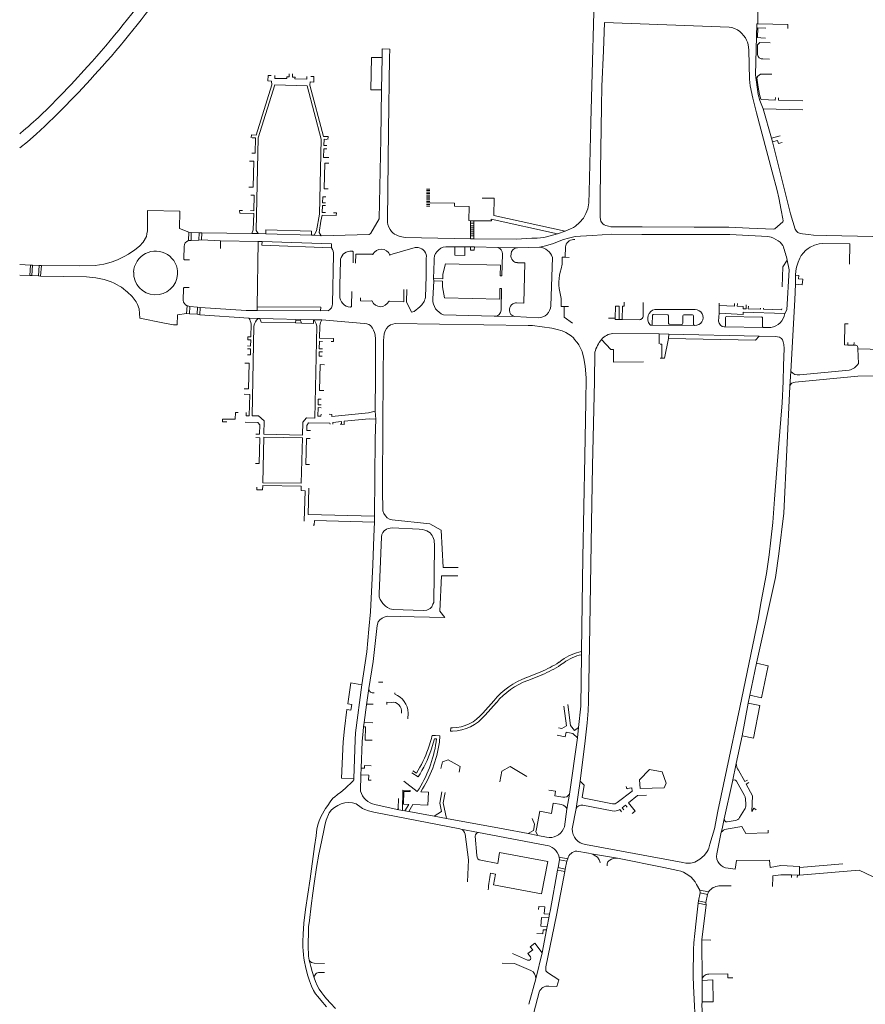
# Model space of a CAD drawing. Extents: x 145000 to 155000, y 457500 to 470000.
# Tile 39 of 196: x 145000 to 145392, y 461919 to 462375. Entities that reach past the tile are written whole.
import ezdxf

# ---------------------------------------------------------------- set-up
doc = ezdxf.new("R2010")
doc.units = 0
doc.header["$LTSCALE"] = 0.2
doc.header["$MEASUREMENT"] = 0
doc.layers.add('kant verharding', color=252, linetype='Continuous', lineweight=0)

msp = doc.modelspace()

# ---------------------------------------------------------------- linework, layer by layer
at = {"layer": 'kant verharding', "lineweight": 0, "flags": 128}
for points in [[(145252.99, 462277.35), (145255.5, 462278.35), (145256.83, 462279.01), (145257.83, 462279.66), (145259.61, 462281.3), (145261.47, 462283.39), (145262.58, 462285.46), (145263.47, 462287.61), (145264.03, 462290.46), (145264.18, 462295.45), (145264.94, 462327.87), (145266.87, 462401.71)], [(145342.69, 462398.91), (145342.68, 462398.57), (145342.38, 462373.5)], [(145354.04, 462282.12), (145353.95, 462283.05), (145353.19, 462287.1), (145352.07, 462292.73), (145351.26, 462296.21), (145349.03, 462304.8), (145341.66, 462332.28), (145340.02, 462339.06), (145338.82, 462344.69), (145338.41, 462347.87), (145338.23, 462361.22), (145337.82, 462363.97), (145337.57, 462365.05), (145337.1, 462365.93), (145336.61, 462366.93), (145335.71, 462368.03), (145334.99, 462368.99), (145334.02, 462369.89), (145332.97, 462370.75), (145331.6, 462371.3), (145330.23, 462371.79), (145329, 462371.92), (145271.26, 462374.09), (145270.75, 462360.97), (145270.07, 462344.55), (145269.9, 462335.03), (145269.33, 462305.53), (145269.24, 462292.68), (145269.25, 462283.63), (145269.59, 462281.9), (145269.89, 462281.48), (145270.43, 462280.75), (145271.03, 462280.2), (145271.93, 462279.87), (145273.1, 462279.59), (145274.25, 462279.36), (145275.05, 462279.3), (145288.68, 462279.26), (145312.85, 462279.17), (145318.65, 462279.14), (145328.93, 462279.14), (145338.33, 462278.75), (145349.72, 462278.2), (145350.22, 462278.44), (145353.89, 462281.63), (145354.04, 462282.12)], [(145344.83, 462334.04), (145343.33, 462337.9), (145342.45, 462340.65), (145341.2, 462349.86), (145341.83, 462373.48), (145342.38, 462373.5)], [(145346, 462371.48), (145342.35, 462371.56), (145342.25, 462367.19), (145343.66, 462366.93), (145345.91, 462366.88)], [(145342.38, 462373.5), (145356.26, 462373.18), (145356.21, 462371.26)], [(145348.08, 462364.74), (145343.28, 462364.84), (145342.23, 462363.82), (145342.13, 462359.22)], [(145168.14, 462357.86), (145163.14, 462357.95), (145162.87, 462342.95), (145167.87, 462342.86)], [(145168.14, 462357.86), (145167.87, 462342.86)], [(145168.14, 462357.86), (145168.21, 462361.86)], [(145168.21, 462361.86), (145171.67, 462361.78)], [(145171.67, 462361.78), (145171.58, 462357.77), (145171.04, 462324), (145170.57, 462282.4), (145170.66, 462281.35), (145170.86, 462280.33), (145171.3, 462279.1), (145171.82, 462278.02), (145172.46, 462277.17), (145173.04, 462276.59), (145173.81, 462275.96), (145174.66, 462275.66), (145175.58, 462275.15), (145176.43, 462274.83), (145178.75, 462274.44), (145209.17, 462273.79)], [(145023.9, 462345.31), (145031.59, 462353.66)], [(145344.71, 462357.2), (145347.74, 462357.11)], [(145116.67, 462349.55), (145115.24, 462349.58), (145115.15, 462347.01), (145116.89, 462346.97), (145117, 462345.24), (145109.72, 462321.92), (145107.52, 462322.01), (145107.48, 462320.62)], [(145118.4, 462349.5), (145118.38, 462348.18), (145123.9, 462348.06), (145123.93, 462348.86), (145125.07, 462348.83), (145125.1, 462350.27)], [(145126.62, 462350.24), (145126.61, 462348.81), (145127.76, 462348.77), (145127.74, 462347.94), (145133.29, 462347.82), (145133.28, 462349.08)], [(145143.04, 462319.9), (145143.07, 462321.15), (145140.97, 462321.17), (145134.65, 462345.01), (145134.72, 462346.55), (145136.43, 462346.5), (145136.49, 462349), (145135.04, 462349.04)], [(145341.95, 462348.41), (145342.48, 462344.08), (145343.04, 462340.75), (145343.7, 462338.54), (145344.12, 462338.32), (145350.45, 462338.13), (145350.46, 462339.25)], [(145348.78, 462350.15), (145347.72, 462350.16), (145344.42, 462350.21)], [(145018.77, 462339.96), (145023.9, 462345.31)], [(145110.66, 462276.25), (145109.79, 462277.59), (145110.71, 462320.66), (145118.34, 462345.13), (145133.33, 462344.8), (145139.9, 462319.98), (145139.08, 462285.2), (145137.65, 462277.4), (145136.56, 462275.47)], [(145162.08, 462275.74), (145162.58, 462276.04), (145162.89, 462276.34), (145166.77, 462283.05), (145167.48, 462320.22), (145167.87, 462342.86)], [(145351.88, 462339.21), (145351.85, 462338.09), (145363.19, 462337.78)], [(145344.83, 462334.04), (145348.71, 462320.49)], [(145363.1, 462333.79), (145363.09, 462333.6), (145344.83, 462334.04)], [(145000.1, 462322.5), (145000.55, 462322.86)], [(145000.1, 462315.93), (145003.64, 462318.81), (145007.8, 462322.29)], [(145348.71, 462320.49), (145352.72, 462321.58)], [(145107.86, 462320.61), (145109.38, 462320.57), (145109.23, 462313.52), (145107.7, 462313.5)], [(145142.52, 462317), (145141.17, 462317.05), (145141.2, 462319.94), (145142.58, 462319.91)], [(145348.71, 462320.49), (145349.16, 462318.79)], [(145349.16, 462318.79), (145351.52, 462319.43), (145351.91, 462318.02), (145353.57, 462318.44)], [(145349.16, 462318.79), (145357.56, 462285.38), (145359.62, 462278.22), (145360.22, 462277.29), (145360.92, 462276.64), (145362.01, 462276.29), (145363.09, 462276.01), (145365.76, 462275.74), (145368.16, 462275.53), (145374.18, 462275.35), (145395.64, 462274.83)], [(145143.46, 462311.44), (145141.02, 462311.46), (145141.12, 462315.57), (145142.48, 462315.55)], [(145106.62, 462309.76), (145108.59, 462309.71), (145108.31, 462297.77), (145106.36, 462297.78)], [(145143.12, 462296.88), (145141.22, 462296.98), (145141.51, 462308.92), (145143.4, 462308.9)], [(145107.23, 462294.02), (145108.74, 462293.98), (145108.63, 462286.8), (145107.07, 462286.82)], [(145190.25, 462296.87), (145188.79, 462296.87)], [(145190.25, 462296.15), (145188.79, 462296.15)], [(145190.25, 462295.43), (145188.79, 462295.43)], [(145190.25, 462294.71), (145188.79, 462294.71)], [(145190.25, 462293.99), (145188.79, 462293.99)], [(145141.93, 462289.14), (145140.51, 462289.2), (145140.41, 462285.97), (145141.87, 462285.94)], [(145141.96, 462290.45), (145140.52, 462290.5), (145140.59, 462293.17), (145142.01, 462293.16)], [(145190.25, 462293.27), (145188.79, 462293.27)], [(145190.25, 462292.55), (145188.79, 462292.55)], [(145190.25, 462291.83), (145188.79, 462291.83)], [(145190.25, 462291.11), (145188.79, 462291.11)], [(145190.25, 462290.39), (145188.79, 462290.39)], [(145190.25, 462289.67), (145188.79, 462289.67)], [(145190.25, 462288.95), (145188.79, 462288.95)], [(145209.16, 462282.17), (145208.27, 462282.24), (145208.48, 462288.78), (145201.64, 462288.93), (145201.71, 462290.29), (145190.45, 462290.45)], [(145252.99, 462277.35), (145219.95, 462284.51), (145220.07, 462292.55), (145214.55, 462292.6)], [(145010.14, 462261.42), (145027.91, 462261.19), (145035.16, 462261.38), (145039.11, 462261.98), (145040.34, 462262.25), (145042.95, 462263.16), (145045.4, 462264.03), (145048.58, 462265.51), (145050.49, 462266.68), (145053.42, 462268.59), (145055.58, 462270.35), (145057.31, 462272.2), (145058.83, 462274.89), (145059.08, 462276.01), (145059.29, 462277.49), (145059.31, 462286.86), (145074.33, 462286.59), (145074.25, 462278.61), (145078.45, 462276.77)], [(145103.38, 462286.91), (145102.08, 462286.9), (145102.1, 462285.71), (145108.59, 462285.53), (145108.41, 462277.96), (145107.66, 462276.3)], [(145139.88, 462275.12), (145138.89, 462276.73), (145139.73, 462281.92), (145140.37, 462284.72), (145146.9, 462284.56), (145146.94, 462285.83), (145145.66, 462285.86)], [(145209.16, 462282.17), (145210.68, 462282.18)], [(145209.16, 462282.17), (145209.16, 462280.97)], [(145209.16, 462280.97), (145209.16, 462279.79)], [(145209.16, 462280.97), (145210.68, 462280.97)], [(145209.16, 462279.79), (145210.68, 462279.8)], [(145209.16, 462279.79), (145209.16, 462278.85)], [(145210.68, 462282.18), (145218.79, 462282.12), (145218.77, 462282.87), (145249.46, 462276.15)], [(145210.68, 462282.18), (145210.68, 462280.97)], [(145210.68, 462280.97), (145210.68, 462279.8)], [(145210.68, 462279.8), (145210.68, 462278.85)], [(145078.45, 462276.77), (145078.33, 462272.93)], [(145079.65, 462276.68), (145078.45, 462276.77)], [(145079.58, 462273.05), (145079.65, 462276.68)], [(145083.28, 462276.58), (145079.65, 462276.68)], [(145083.28, 462276.58), (145083.21, 462273.13)], [(145084.54, 462276.54), (145083.28, 462276.58)], [(145084.45, 462273.22), (145084.54, 462276.54)], [(145084.54, 462276.54), (145107.66, 462276.3)], [(145107.66, 462276.3), (145110.66, 462276.25)], [(145110.66, 462276.25), (145114.26, 462276.04)], [(145135.43, 462275.47), (145135.46, 462277.38), (145114.2, 462277.95), (145114.26, 462276.04)], [(145114.26, 462276.04), (145135.43, 462275.47)], [(145136.56, 462275.47), (145135.43, 462275.47)], [(145136.56, 462275.47), (145139.88, 462275.12)], [(145139.88, 462275.12), (145162.08, 462275.74)], [(145209.16, 462278.85), (145209.16, 462277.87)], [(145209.16, 462278.85), (145210.68, 462278.85)], [(145209.16, 462277.87), (145209.17, 462276.95)], [(145209.16, 462277.87), (145210.68, 462277.87)], [(145209.17, 462276.95), (145209.17, 462276)], [(145209.17, 462276.95), (145210.68, 462276.95)], [(145209.17, 462276), (145210.68, 462276.01)], [(145209.17, 462276), (145209.17, 462275.08)], [(145210.68, 462278.85), (145210.68, 462277.87)], [(145210.68, 462277.87), (145210.68, 462276.95)], [(145210.68, 462276.95), (145210.68, 462276.01)], [(145210.68, 462276.01), (145210.69, 462275.08)], [(145210.69, 462273.77), (145230.37, 462273.67), (145237.63, 462274.03), (145240.1, 462274.1), (145243.1, 462274.43), (145246.01, 462275.19), (145249.46, 462276.15)], [(145241.15, 462269.89), (145243.31, 462270.31), (145247.06, 462271.46), (145252.3, 462273.41), (145254.55, 462274.05), (145257.61, 462274.76), (145260.06, 462275), (145265.76, 462275.3), (145274.61, 462275.88), (145288.54, 462275.81), (145316.46, 462275.7), (145329.34, 462275.79), (145346.96, 462274.86), (145348.58, 462274.53), (145349.6, 462274.1), (145350.73, 462273.49), (145351.75, 462272.86), (145352.72, 462272.13), (145353.39, 462271.38), (145353.89, 462270.6), (145354.21, 462270.02)], [(145249.46, 462276.15), (145252.99, 462277.35)], [(145078.33, 462272.93), (145078.68, 462272.99), (145079.58, 462273.05)], [(145079.58, 462273.05), (145083.21, 462273.13)], [(145083.21, 462273.13), (145084.45, 462273.22)], [(145084.45, 462273.22), (145093.25, 462272.88)], [(145093.2, 462269.23), (145093.25, 462272.88)], [(145093.25, 462272.88), (145110.63, 462272.57)], [(145110.16, 462242.26), (145110.63, 462272.57)], [(145110.63, 462272.57), (145112.46, 462272.53)], [(145112.46, 462272.53), (145112.38, 462270.76), (145144.61, 462269.56)], [(145144.61, 462269.56), (145144.61, 462271.41), (145112.46, 462272.53)], [(145209.17, 462275.08), (145209.17, 462273.79)], [(145209.17, 462275.08), (145210.69, 462275.08)], [(145209.17, 462273.79), (145210.69, 462273.77)], [(145210.69, 462275.08), (145210.69, 462273.77)], [(145257.55, 462273.4), (145256.92, 462273.42)], [(145372.24, 462271.59), (145370.84, 462271.47), (145368.66, 462270.88), (145366.66, 462269.96), (145365.63, 462269.22), (145364.45, 462268.35), (145363.45, 462267.3), (145362.51, 462265.98), (145361.76, 462264.81), (145360.97, 462262.87), (145360.24, 462260.62), (145359.93, 462258.9), (145359.87, 462256.97)], [(145384.85, 462261.99), (145385.04, 462271.43), (145372.24, 462271.59)], [(145076.35, 462270.24), (145076.24, 462264.47)], [(145145.55, 462266.42), (145145.15, 462243.65)], [(145153.23, 462268.03), (145154.23, 462268.02)], [(145154.72, 462267.53), (145154.64, 462262.55)], [(145163.89, 462266.58), (145155.88, 462266.69), (145155.73, 462262.51)], [(145163.89, 462266.58), (145163.87, 462266.27)], [(145183.44, 462269.79), (145171.74, 462266.36)], [(145171.74, 462266.36), (145171.75, 462266.09)], [(145184.89, 462269.67), (145183.44, 462269.79)], [(145197.68, 462270.07), (145201.92, 462270.09)], [(145201.92, 462270.09), (145201.86, 462266.15), (145206.42, 462266.08), (145206.52, 462269.97)], [(145206.52, 462269.97), (145201.92, 462270.09)], [(145206.52, 462269.97), (145209.07, 462270.07)], [(145209.07, 462270.07), (145209.04, 462268.47), (145210.84, 462268.44), (145210.9, 462270.02)], [(145210.9, 462270.02), (145209.07, 462270.07)], [(145210.9, 462270.02), (145221.97, 462269.72)], [(145230.98, 462269.55), (145221.97, 462269.72)], [(145223.92, 462266.83), (145223.67, 462256.57), (145222.94, 462256.61)], [(145227.91, 462266.74), (145227.87, 462265.74)], [(145241.15, 462269.89), (145230.98, 462269.55)], [(145253.16, 462269.97), (145253.08, 462265.22)], [(145005.04, 462261.6), (145000.1, 462261.83)], [(145004.76, 462256.72), (145005.04, 462261.6)], [(145005.99, 462261.56), (145005.04, 462261.6)], [(145005.71, 462256.68), (145005.99, 462261.56)], [(145009.19, 462261.45), (145005.99, 462261.56)], [(145008.86, 462256.54), (145009.19, 462261.45)], [(145010.14, 462261.42), (145009.19, 462261.45)], [(145009.81, 462256.5), (145010.14, 462261.42)], [(145076.7, 462263.98), (145078.84, 462264.01)], [(145148.5, 462247.35), (145148.6, 462252.41), (145148.84, 462263.4)], [(145188.19, 462246.62), (145188.51, 462256.49), (145188.63, 462264.77)], [(145192.01, 462255.34), (145192.23, 462263.46)], [(145222.94, 462256.61), (145223.05, 462261.51), (145197.45, 462262.18), (145196.26, 462257.31)], [(145230.86, 462262.69), (145234.24, 462262.58), (145233.77, 462243.89), (145230.41, 462244.03)], [(145246.33, 462242.72), (145247.15, 462265.17)], [(145251.62, 462262.75), (145251.65, 462265.27), (145253.08, 462265.22)], [(145253.08, 462265.22), (145254.85, 462265.17)], [(145353.7, 462251.41), (145353.88, 462260.69), (145355.95, 462263.81)], [(145355.95, 462263.81), (145356.93, 462259.43), (145355.83, 462240.74), (145354.85, 462239.19)], [(145000.1, 462256.87), (145004.76, 462256.72)], [(145196.26, 462257.31), (145196.23, 462255.2), (145192.01, 462255.34)], [(145359.87, 462256.97), (145359.73, 462252.73)], [(145359.87, 462256.97), (145361.31, 462256.79), (145361.2, 462255.17), (145363.14, 462254.99), (145362.94, 462252.48), (145359.73, 462252.73)], [(145004.76, 462256.72), (145005.71, 462256.68)], [(145005.71, 462256.68), (145008.86, 462256.54)], [(145008.86, 462256.54), (145009.81, 462256.5)], [(145009.81, 462256.5), (145031.11, 462256.12), (145035.41, 462255.7), (145039.3, 462254.88), (145042.45, 462253.84), (145043.85, 462253.14), (145045.24, 462252.48), (145046.36, 462251.85), (145047.31, 462251.27), (145048.26, 462250.59), (145049.3, 462249.63), (145049.95, 462249.21), (145052.19, 462246.95), (145054.03, 462244.49), (145054.75, 462243.23), (145055.56, 462241.31), (145055.84, 462236.98), (145066.53, 462234.83), (145071.38, 462233.9), (145073.18, 462233.82)], [(145192.04, 462254.24), (145191.63, 462245.77)], [(145192.01, 462255.34), (145192.04, 462254.24)], [(145192.04, 462254.24), (145196.19, 462254.17), (145196.15, 462251.5)], [(145359.73, 462252.73), (145359.49, 462245.5), (145357.66, 462212.18)], [(145076, 462250.66), (145075.88, 462245.28)], [(145078.75, 462251.19), (145076.53, 462251.16)], [(145154.04, 462249.35), (145153.94, 462242.6)], [(145178.26, 462250.26), (145178.15, 462244.54), (145171.18, 462244.7)], [(145179.6, 462250.23), (145179.48, 462244.48), (145181.8, 462239.81), (145182.96, 462240.01), (145185.58, 462242.21)], [(145196.15, 462251.5), (145197.04, 462246.44), (145222.65, 462245.78), (145222.78, 462250.75)], [(145222.78, 462250.75), (145223.51, 462250.76), (145223.26, 462240.63)], [(145163.54, 462244.86), (145158.09, 462244.92), (145158.11, 462246.4)], [(145163.54, 462244.86), (145163.42, 462245.17)], [(145171.18, 462244.7), (145171.33, 462245.03)], [(145252.61, 462242.31), (145251.16, 462242.34), (145251.22, 462244.52)], [(145279.48, 462236.26), (145279.6, 462242.57), (145280.39, 462242.58), (145280.4, 462244.33)], [(145289.2, 462238.32), (145289.22, 462244.27)], [(145324.36, 462242.8), (145324.38, 462243.96)], [(145324.36, 462242.8), (145331.6, 462242.5), (145331.6, 462243.8)], [(145332.86, 462243.77), (145332.82, 462242.47), (145335.53, 462242.39), (145335.53, 462241.34), (145336.94, 462241.33), (145336.97, 462243.11)], [(145073.18, 462233.82), (145073.33, 462238.55), (145077.5, 462239.09)], [(145077.5, 462239.09), (145077.8, 462242.67)], [(145078.78, 462239.01), (145077.5, 462239.09)], [(145077.8, 462242.67), (145077.98, 462242.64), (145079.04, 462242.4)], [(145079.04, 462242.4), (145078.78, 462239.01)], [(145082.36, 462238.74), (145078.78, 462239.01)], [(145079.04, 462242.4), (145082.59, 462242.02)], [(145082.36, 462238.74), (145082.59, 462242.02)], [(145083.62, 462238.43), (145082.36, 462238.74)], [(145082.59, 462242.02), (145083.83, 462241.92)], [(145083.83, 462241.92), (145083.62, 462238.43)], [(145083.83, 462241.92), (145105.05, 462240.56)], [(145105.05, 462240.56), (145110.15, 462240.52)], [(145110.16, 462242.26), (145110.15, 462240.52)], [(145110.15, 462240.52), (145139.63, 462240.31)], [(145139.63, 462240.31), (145139.74, 462242.04), (145110.16, 462242.26)], [(145143.05, 462240.44), (145139.63, 462240.31)], [(145227.23, 462240.6), (145227.27, 462241.11)], [(145252.61, 462242.31), (145252.51, 462237.48), (145256.35, 462234.66)], [(145254.54, 462242.32), (145252.61, 462242.31)], [(145278.1, 462236.33), (145278.07, 462242.58), (145276.3, 462242.58), (145276.2, 462236.96)], [(145293.98, 462238.62), (145300.37, 462238.56)], [(145313.22, 462240.91), (145294.57, 462241.02)], [(145324.39, 462239.34), (145324.17, 462235.59)], [(145324.39, 462239.34), (145324.36, 462242.8)], [(145354.85, 462239.19), (145335.51, 462239.81), (145335.55, 462238.71), (145324.39, 462239.34)], [(145337.97, 462242.5), (145337.93, 462241.28), (145343.53, 462241.13), (145343.54, 462241.56)], [(145345.03, 462241.52), (145345.02, 462241.11), (145353.39, 462240.89), (145353.46, 462241.3)], [(145083.62, 462238.43), (145106.39, 462236.97)], [(145105.82, 462226.94), (145105.85, 462228.3), (145107.22, 462228.29), (145107.36, 462234.2)], [(145106.39, 462236.97), (145110.6, 462236.84)], [(145136.64, 462236.22), (145137.62, 462234.34), (145137.84, 462233.3), (145137.01, 462190.58), (145133.04, 462190.7), (145131.39, 462188.77), (145131.2, 462182.72), (145113.28, 462183.12), (145113.41, 462189.4), (145110.81, 462191.61), (145107.84, 462191.66), (145108.68, 462233.31)], [(145110.6, 462236.84), (145111.47, 462236.84)], [(145111.47, 462236.84), (145112.1, 462235.08), (145127.94, 462234.81)], [(145136.35, 462236.23), (145111.47, 462236.84)], [(145127.94, 462234.81), (145128.09, 462235.97), (145130.3, 462235.87), (145130.71, 462234.69)], [(145127.94, 462234.81), (145130.71, 462234.69)], [(145130.71, 462234.69), (145136.3, 462234.55), (145136.35, 462236.23)], [(145136.35, 462236.23), (145136.64, 462236.22)], [(145136.64, 462236.22), (145140.16, 462236.15)], [(145140.16, 462236.15), (145159.76, 462234.46)], [(145159.76, 462234.46), (145160.98, 462234.38), (145162.05, 462234.02), (145162.75, 462233.52), (145163.2, 462232.97), (145163.75, 462232.31), (145164.12, 462231.46), (145164.54, 462230.31), (145164.91, 462229.26), (145165.12, 462227.21), (145165.06, 462210.08), (145164.87, 462193.79)], [(145260.61, 462082.33), (145260.77, 462093.58), (145261.26, 462125.9), (145262.18, 462172.99), (145262.56, 462198.09), (145262.71, 462209.24), (145262.21, 462214.69), (145261.7, 462218.17), (145260.85, 462221.52), (145259.36, 462224.6), (145259.04, 462225.03), (145258.47, 462225.83), (145257.35, 462227.11), (145256.93, 462227.79), (145255.73, 462228.75), (145254.56, 462229.6), (145253.34, 462230.23), (145251.64, 462231.04), (145249.37, 462231.75), (145246.77, 462232.26), (145237.83, 462233.53), (145235.83, 462233.59), (145174.21, 462234.46), (145173.03, 462234.19), (145171.98, 462233.82), (145171, 462233.13), (145170.17, 462232.11), (145169.49, 462231.14), (145169.13, 462229.74), (145168.9, 462228.19), (145168.79, 462226.56), (145168.54, 462189.52), (145168.36, 462157.37), (145168.43, 462147.62), (145168.88, 462146.34), (145169.72, 462145.26), (145170.42, 462144.26), (145171.54, 462143.65), (145172.74, 462143.4), (145190.23, 462141.56), (145195.49, 462138.59), (145196.48, 462121.28), (145203.36, 462121.28)], [(145196.61, 462238.51), (145220.13, 462237.85), (145220.53, 462237.84)], [(145220.53, 462237.84), (145229.72, 462237.65)], [(145229.72, 462237.65), (145240.5, 462237.09)], [(145276.2, 462236.96), (145273.12, 462236.94)], [(145276.2, 462236.96), (145276.17, 462236.33), (145278.1, 462236.33)], [(145278.1, 462236.33), (145279.48, 462236.26)], [(145279.48, 462236.26), (145287.37, 462236.2)], [(145293.41, 462234.21), (145293.47, 462238.12)], [(145300.91, 462238.07), (145300.87, 462234.64)], [(145301.36, 462234.14), (145307.01, 462234.07)], [(145307.52, 462234.57), (145307.52, 462238.08)], [(145308.03, 462238.52), (145312.03, 462238.5)], [(145312.53, 462238), (145312.53, 462234.05)], [(145327.33, 462233.4), (145327.37, 462237.25)], [(145327.85, 462237.77), (145344.05, 462237.49)], [(145344.58, 462236.94), (145344.52, 462233.09)], [(145384.28, 462234.26), (145382.68, 462234.28), (145382.55, 462224.52), (145384.08, 462224.48)], [(145139.19, 462233.54), (145139.05, 462227.6), (145145.61, 462227.5), (145145.57, 462226.1), (145144.55, 462226.12)], [(145296.6, 462229.69), (145275.14, 462229.88)], [(145313, 462233.6), (145292.95, 462233.7)], [(145296.6, 462229.69), (145301, 462229.53)], [(145296.64, 462225.1), (145296.6, 462229.69)], [(145300.92, 462227.54), (145301, 462229.53)], [(145301, 462229.53), (145342.96, 462228.66)], [(145326.86, 462232.91), (145326.8, 462232.91)], [(145345.03, 462232.57), (145326.86, 462232.91)], [(145345.03, 462232.57), (145348.4, 462232.56)], [(145105.76, 462224.06), (145107.17, 462224.01), (145107.21, 462226.91), (145105.82, 462226.94)], [(145140.54, 462226.2), (145139.03, 462226.23), (145138.99, 462222.73), (145140.47, 462222.69)], [(145269.85, 462227.06), (145274.17, 462222.49), (145275.46, 462222.47), (145275.4, 462216.59), (145289.38, 462216.62)], [(145300.92, 462227.54), (145299.04, 462218.32), (145297.82, 462218.47)], [(145342.96, 462228.66), (145341.22, 462226.72), (145300.92, 462227.54)], [(145342.96, 462228.66), (145350.36, 462228.5), (145351.45, 462228.29), (145352.35, 462228.08), (145353.28, 462227.48), (145353.75, 462226.83), (145354.12, 462225.95), (145354.34, 462224.67), (145354.53, 462222.9), (145354.29, 462215.05), (145354.15, 462207.5), (145353.63, 462197.75), (145351.93, 462176.74), (145350.11, 462153.02), (145349.26, 462142.23), (145348.37, 462133.98), (145347.54, 462127.19), (145346.34, 462118.44), (145343.96, 462105.5), (145342.47, 462097.29), (145333.92, 462056.38), (145327.9, 462027.91), (145323.81, 462008.2)], [(145384.08, 462224.48), (145384.11, 462225.71)], [(145386.9, 462224.45), (145386.95, 462225.65)], [(145105.68, 462220.01), (145107.08, 462220), (145107.14, 462222.7), (145105.74, 462222.75)], [(145140.44, 462221.37), (145138.98, 462221.37), (145138.94, 462219.34), (145140.4, 462219.29)], [(145259.97, 462022.21), (145262.29, 462040.92), (145263.26, 462049.24), (145263.61, 462054.77), (145263.85, 462059.06), (145264.5, 462093.84), (145265.16, 462142.03), (145265.61, 462168.4), (145266.55, 462207.72), (145266.79, 462221.17)], [(145297.82, 462218.47), (145297.8, 462224.84), (145297.01, 462224.82)], [(145400.1, 462222.45), (145398.27, 462210.21), (145388.73, 462210), (145359.7, 462207.25)], [(145386.9, 462224.45), (145384.08, 462224.48)], [(145387.71, 462224.42), (145386.9, 462224.45)], [(145388.76, 462222.75), (145388.7, 462223.37)], [(145388.76, 462222.75), (145389, 462215.9)], [(145400.1, 462222.45), (145388.76, 462222.75)], [(145104.19, 462204.13), (145106.23, 462204.13), (145106.48, 462216.08), (145104.42, 462216.14)], [(145297.82, 462218.47), (145297.02, 462218.46)], [(145141.36, 462215.35), (145139.39, 462215.38), (145139.15, 462203.44), (145141.12, 462203.4)], [(145357.66, 462212.18), (145357.21, 462205.27)], [(145384.69, 462212.86), (145361.79, 462210.62)], [(145357.21, 462205.27), (145354.46, 462146.45), (145352.09, 462127.56), (145350.46, 462116.65), (145341.8, 462076.9)], [(145105.12, 462193.12), (145105.08, 462191.71), (145106.51, 462191.7), (145106.76, 462201.6), (145104.14, 462201.66)], [(145139.95, 462199.33), (145138.54, 462199.35), (145138.46, 462196.78), (145139.9, 462196.73)], [(145096.11, 462188.85), (145094.14, 462188.9), (145094.18, 462190.17), (145100.03, 462190.03), (145100.08, 462193.24), (145101.34, 462193.21)], [(145139.88, 462195.41), (145138.45, 462195.46), (145138.37, 462191.45), (145139.77, 462191.43), (145139.82, 462192.42)], [(145143.66, 462192.34), (145144.88, 462192.32), (145144.85, 462191.38), (145161.76, 462193.02), (145164.87, 462193.79)], [(145164.87, 462193.79), (145165.18, 462190.16)], [(145109.64, 462183.19), (145111.34, 462183.14), (145111.42, 462187.44), (145110.53, 462188.54), (145104.63, 462188.67)], [(145143.99, 462187.83), (145143.97, 462188.23), (145134.06, 462188.41), (145133.29, 462187.2), (145133.2, 462184.87), (145134.9, 462184.82)], [(145149.3, 462187.7), (145149.31, 462189), (145145.24, 462188.58), (145145.26, 462187.8)], [(145165.18, 462190.16), (145162.11, 462190.3), (145150.53, 462189.1), (145150.57, 462187.66), (145149.3, 462187.7)], [(145165.18, 462190.16), (145164.87, 462180.93), (145164.65, 462145.15)], [(145149.3, 462187.7), (145148.64, 462187.71)], [(145109.61, 462181.52), (145111.39, 462181.49), (145111.13, 462169.46), (145109.36, 462169.5)], [(145131.17, 462181.41), (145130.61, 462160.35), (145112.84, 462160.62), (145113.25, 462181.79), (145131.17, 462181.41)], [(145134.81, 462181.05), (145133.02, 462181.09), (145132.72, 462169.1), (145134.5, 462169.07)], [(145110.02, 462158.55), (145109.99, 462157.27), (145112.74, 462157.25), (145112.8, 462159.34), (145130.61, 462159.08), (145130.55, 462156.95), (145132.46, 462156.9), (145132.07, 462142.78)], [(145134.21, 462158.11), (145133.92, 462145.8), (145164.65, 462145.15)], [(145164.56, 462142.27), (145136.74, 462143.08), (145136.7, 462140.87), (145136.16, 462140.88)], [(145164.65, 462145.15), (145164.56, 462142.27)], [(145164.56, 462142.27), (145164.33, 462135.74), (145163.79, 462122.59), (145162.68, 462100.67), (145162.04, 462092.6), (145161.04, 462082.23), (145158.76, 462066.79), (145155.76, 462044.51), (145155.64, 462041.41), (145155.08, 462023.39), (145155.06, 462023.29)], [(145192.36, 462131.28), (145192.29, 462134), (145191.9, 462134.73), (145191.62, 462135.46), (145191.28, 462136.18), (145190.88, 462136.79), (145190.41, 462137.31), (145189.61, 462137.84), (145188.86, 462138.22), (145187.97, 462138.65), (145186.92, 462138.95), (145185.27, 462139.14), (145172.77, 462139.67), (145170.92, 462139.43), (145170.12, 462139.09), (145169.14, 462138.32), (145168.48, 462137.49), (145167.95, 462136.6), (145167.8, 462135.57), (145166.7, 462109.1), (145166.81, 462107.6), (145167.26, 462106.45), (145167.78, 462105.45), (145168.47, 462104.57), (145169.72, 462103.31), (145170.67, 462102.66), (145171.76, 462102.15), (145173.21, 462101.77), (145187.16, 462101.31), (145188.91, 462101.42), (145190.46, 462102.19), (145191.17, 462103.04), (145191.72, 462104.28), (145192.05, 462105.08), (145192.36, 462131.28)], [(145203.27, 462117.38), (145195.66, 462117.36), (145194.86, 462101.02), (145197.24, 462098.06), (145182.99, 462098.4), (145170.6, 462098.63), (145169.14, 462098.29), (145168.14, 462097.82), (145167.04, 462097.05), (145166.36, 462096.03), (145165.88, 462094.43), (145163.99, 462077.67), (145162.01, 462065.22)], [(145259.2, 462047.12), (145260.24, 462056.98), (145260.59, 462080.84)], [(145260.59, 462080.84), (145260.61, 462082.33)], [(145250.1, 462077.29), (145251.52, 462078.31)], [(145252.36, 462077.13), (145250.89, 462076.08)], [(145338.62, 462062.01), (145341.8, 462076.9)], [(145341.8, 462076.9), (145347.18, 462075.73), (145344.01, 462060.76), (145338.62, 462062.01)], [(145235.16, 462070.22), (145241.73, 462072.9)], [(145242.27, 462071.55), (145235.64, 462068.86)], [(145150.01, 462040.41), (145150.69, 462046.51), (145151.75, 462055.46), (145153.7, 462055.16), (145154.17, 462057.77), (145152.29, 462058.11), (145153.65, 462067.71), (145158.76, 462066.79)], [(145162.01, 462065.22), (145160.87, 462057.65)], [(145166.45, 462068.11), (145168.53, 462068.09)], [(145163.9, 462063.16), (145164.39, 462063.17)], [(145173.99, 462062.6), (145174.04, 462063.12)], [(145338.62, 462062.01), (145337.92, 462058.33)], [(145160.87, 462057.65), (145159.77, 462049.39)], [(145164.06, 462057.87), (145161.31, 462057.96)], [(145172.4, 462058.73), (145170.38, 462058.85), (145170.39, 462057.68)], [(145214.77, 462053.76), (145219.98, 462059.49)], [(145221.11, 462058.58), (145215.88, 462052.81)], [(145252.42, 462056.95), (145253.65, 462047.9), (145251.45, 462046.64), (145249.99, 462046.94)], [(145259.2, 462047.12), (145257.39, 462045.67), (145255.48, 462048.04), (145254.17, 462057.75)], [(145337.92, 462058.33), (145343.33, 462057.24), (145340.4, 462042.09), (145335.03, 462043.18)], [(145337.92, 462058.33), (145335.03, 462043.18)], [(145177.05, 462053.76), (145177.05, 462054.03)], [(145180.08, 462051.15), (145180.18, 462053.77)], [(145159.58, 462047.44), (145159.36, 462045.32), (145158.88, 462040.49), (145158.38, 462028.24)], [(145159.77, 462049.39), (145159.58, 462047.44)], [(145159.58, 462047.44), (145160.43, 462047.41), (145160.23, 462041.26), (145163.56, 462041.16)], [(145163.81, 462049.26), (145159.77, 462049.39)], [(145199.87, 462045.38), (145199.93, 462046.85)], [(145199.93, 462046.85), (145200.81, 462046.83)], [(145259.2, 462047.12), (145258.68, 462042.25)], [(145190.96, 462042.02), (145191.22, 462042.89)], [(145191.22, 462042.89), (145191.38, 462043.42), (145192.83, 462043.31)], [(145194.71, 462040.19), (145194.89, 462043.16), (145192.83, 462043.31)], [(145200.71, 462045.38), (145199.87, 462045.38)], [(145249.34, 462043.43), (145253.02, 462042.75), (145253.41, 462044.86), (145256.6, 462044.27), (145258.68, 462042.25)], [(145255.04, 462016.18), (145258.68, 462042.25)], [(145335.03, 462043.18), (145332.32, 462030.38)], [(145155.06, 462023.29), (145149.25, 462023.54), (145150.01, 462040.41)], [(145189.47, 462037.12), (145190.96, 462042.02)], [(145190.9, 462036.65), (145192.47, 462041.84)], [(145193.21, 462040.34), (145193.3, 462041.77), (145192.47, 462041.84)], [(145163.09, 462029.31), (145160.02, 462029.39), (145160, 462028.2), (145158.38, 462028.24)], [(145203.9, 462026.39), (145204.4, 462028.91), (145198.79, 462032.04), (145196.1, 462031.18), (145195.43, 462027.98)], [(145235.23, 462024.27), (145227.48, 462028.98), (145223.72, 462026.77), (145222.78, 462021.91)], [(145332.32, 462030.38), (145330.66, 462022.08)], [(145158.38, 462028.24), (145158.31, 462025.12), (145158.18, 462017.56)], [(145158.31, 462025.12), (145161.96, 462025), (145161.9, 462022.61), (145163.01, 462022.58)], [(145181.87, 462026.06), (145184.82, 462024.12)], [(145184.07, 462025.92), (145182.45, 462026.97)], [(145297.97, 462026.46), (145299.85, 462021.25), (145298.88, 462019.14), (145287.73, 462018.69), (145287.52, 462022.73), (145292.06, 462027.65), (145297.97, 462026.46)], [(145333.34, 462027.21), (145336.27, 462021.95), (145337.5, 462022.64)], [(145155.06, 462023.29), (145154.95, 462022.74), (145154.55, 462022.16), (145151.06, 462018.76), (145149.02, 462017.02), (145147.44, 462015.97), (145145.99, 462014.78), (145145.36, 462014.21), (145144.03, 462012.61), (145142.92, 462010.9), (145141.96, 462009.42), (145139.84, 462005.91), (145138.91, 462003.76), (145138.48, 462002.44), (145137.94, 462000)], [(145178.21, 462022.24), (145184.41, 462017.33)], [(145258.08, 462009.53), (145259.97, 462022.21)], [(145259.97, 462022.21), (145261.78, 462020.35), (145260.86, 462014.56)], [(145277.19, 462012.2), (145284.01, 462017.56), (145283.93, 462019.08), (145281.76, 462018.7), (145281.54, 462018.65), (145281.32, 462019.65)], [(145330.66, 462022.08), (145326.77, 462004.75)], [(145336.1, 462015.58), (145332.41, 462022.17)], [(145338.14, 462021.49), (145336.92, 462020.8), (145339.89, 462015.42), (145339.59, 462008.16), (145340.48, 462009.57), (145341.57, 462008.93)], [(145177.52, 462008.59), (145177.79, 462017.94), (145181.2, 462017.85), (145181.18, 462017.35), (145178.24, 462017.43), (145178.07, 462011.47), (145180.49, 462011.37), (145178.68, 462008.42)], [(145180.48, 462008.16), (145182.44, 462011.3), (145189.36, 462011.04), (145189.59, 462017.01), (145186.09, 462017.25)], [(145195.76, 462017.26), (145194.85, 462011.93), (145195.68, 462008.15), (145192.29, 462005.87)], [(145198.06, 462004.83), (145196.48, 462012.08), (145197.31, 462016.97)], [(145245.48, 462018.05), (145248.54, 462017.5), (145248.19, 462015.42), (145251.94, 462014.72)], [(145255.04, 462016.18), (145253.81, 462009.21)], [(145290.65, 462015.72), (145286.61, 462015.48), (145282.37, 462012.09), (145285.45, 462008.19), (145284.1, 462007.14)], [(145158.36, 462009.95), (145156.13, 462011.63)], [(145164.82, 462011.3), (145175.11, 462009.07)], [(145175.79, 462014.12), (145175.65, 462009.51)], [(145251.31, 462011.34), (145247.51, 462011.98), (145246.63, 462007.13), (145241.21, 462008.23), (145239.67, 462000)], [(145260.86, 462014.56), (145261.76, 462014.24)], [(145274.73, 462008.37), (145261.23, 462010.97)], [(145261.76, 462014.24), (145275.01, 462011.68)], [(145280.22, 462008.81), (145279.46, 462009.77), (145281.04, 462011.03), (145281.78, 462010.04)], [(145336.81, 462011.17), (145336.58, 462014.16)], [(145141.3, 462000), (145141.78, 462002.38), (145142.18, 462004.1), (145143.56, 462007.45)], [(145158.36, 462009.95), (145159.11, 462009.54), (145160.18, 462008.96), (145161.76, 462008.43), (145164.35, 462007.72), (145204.21, 462000)], [(145175.11, 462009.07), (145177.52, 462008.59)], [(145177.52, 462008.59), (145178.68, 462008.42)], [(145178.68, 462008.42), (145180.48, 462008.16)], [(145180.48, 462008.16), (145192.29, 462005.87)], [(145192.29, 462005.87), (145198.06, 462004.83)], [(145253.81, 462009.21), (145252.67, 462000.98)], [(145258.08, 462009.53), (145256.31, 462000)], [(145279.17, 462007.98), (145278.35, 462009)], [(145323.81, 462008.2), (145322.31, 462000)], [(145333.87, 462005.24), (145336.23, 462008.96)], [(145198.06, 462004.82), (145224.25, 462000)], [(145238.42, 462000), (145238.85, 462002.21), (145237.76, 462004.89)], [(145326.77, 462004.75), (145325.74, 462000)], [(145328.08, 462003.24), (145331.88, 462003.94)], [(145335.59, 462000), (145334.98, 462001.12), (145328.6, 462000)], [(145142.41, 461917.41), (145139.68, 461920.57), (145138.34, 461922.22), (145137.3, 461923.54), (145136.36, 461925.07), (145135.42, 461927.05), (145134.4, 461929.58), (145133.69, 461931.81), (145133.08, 461934.21), (145132.61, 461936.25), (145132.14, 461938.33), (145131.85, 461940.02), (145131.65, 461941.57), (145131.47, 461943.61), (145131.38, 461945.23), (145131.41, 461947.72), (145131.52, 461951.18), (145131.89, 461956.24), (145132.65, 461962.61), (145134.78, 461976.8), (145136.83, 461991.8), (145137.49, 461996.88), (145137.94, 462000)], [(145141.3, 462000), (145139.96, 461993.99), (145138.72, 461988.3), (145137.67, 461982.13), (145136.67, 461974.67), (145135.94, 461970.14), (145135.2, 461964.39), (145134.41, 461957.49), (145134.04, 461954.63), (145133.96, 461951.52), (145133.83, 461947.33), (145133.88, 461944.55), (145133.96, 461942.36), (145134.02, 461940.98), (145134.35, 461939.07)], [(145204.21, 462000), (145204.62, 461999.92)], [(145204.62, 461999.92), (145212.86, 461998.36)], [(145207.79, 461975.54), (145208.18, 461985.72), (145206.58, 461997.62)], [(145211.25, 461996.6), (145211.99, 461987.61)], [(145212.86, 461998.36), (145243.73, 461992.55)], [(145224.25, 462000), (145235.81, 461997.9)], [(145235.81, 461997.9), (145238.29, 461999.31), (145238.42, 462000)], [(145235.81, 461997.9), (145240.29, 461997)], [(145239.67, 462000), (145239.42, 461998.65), (145240.29, 461997)], [(145240.29, 461997), (145244.39, 461996.17)], [(145252.27, 462000), (145252.67, 462000.98)], [(145322.31, 462000), (145320.14, 461993), (145319.58, 461991.12), (145319.34, 461990.36), (145318.84, 461989.52), (145318.13, 461988.42), (145317.39, 461987.65), (145315.38, 461986.05), (145313.09, 461984.63), (145311.92, 461984.24), (145311.11, 461984.13), (145309.89, 461984.06), (145308.9, 461984.12), (145307.57, 461984.39), (145262.49, 461992.77)], [(145323.26, 461988.39), (145325.4, 461998.44)], [(145325.74, 462000), (145325.4, 461998.44)], [(145328.6, 462000), (145327.8, 461999.86)], [(145347.17, 461999.44), (145347.21, 461998.17), (145336.71, 461997.91), (145335.59, 462000)], [(145213.95, 461985.45), (145221.77, 461983.99), (145222.64, 461989), (145244.95, 461984.87), (145242.09, 461969.93), (145219.82, 461974.06), (145220.76, 461979.01), (145218.42, 461979.44)], [(145258.43, 461989.73), (145263.9, 461988.71)], [(145263.9, 461988.71), (145265.23, 461988.49)], [(145265.23, 461988.49), (145277.3, 461986.46)], [(145269.25, 461984.22), (145269.08, 461984.9), (145268.79, 461985.61), (145267.97, 461986.84), (145267.24, 461987.38), (145266.5, 461987.9), (145265.86, 461988.26), (145265.23, 461988.49)], [(145250.35, 461985.67), (145249.71, 461982.04)], [(145250.21, 461986.92), (145254.25, 461986.12)], [(145250.35, 461985.67), (145250.21, 461986.92)], [(145253.72, 461985.04), (145250.35, 461985.67)], [(145253.72, 461985.04), (145253.01, 461981.34)], [(145254.25, 461986.12), (145253.72, 461985.04)], [(145277.3, 461986.46), (145276.32, 461986.43), (145275.49, 461986.26), (145274.53, 461985.95), (145273.65, 461985.58), (145273.18, 461985.23), (145272.85, 461984.8), (145272.66, 461984.41), (145272.48, 461983.66), (145272.41, 461982.93)], [(145277.3, 461986.46), (145298.8, 461982.12)], [(145361.7, 461982.15), (145361.71, 461982.65), (145352.96, 461982.99), (145348.03, 461982.16), (145347.69, 461985.46), (145332.45, 461985.42), (145331.88, 461981.33), (145328.54, 461981.78)], [(145361.7, 461982.15), (145381.71, 461983.86)], [(145252.79, 461980.18), (145248.97, 461959.99), (145244.04, 461936.06), (145244.02, 461935.27), (145244.04, 461934.77), (145244.05, 461934.25), (145244.17, 461934.07), (145244.85, 461933.35), (145250.07, 461930)], [(145249.51, 461980.8), (145246.23, 461962.57)], [(145249.71, 461982.04), (145249.51, 461980.8)], [(145249.51, 461980.8), (145252.79, 461980.18)], [(145253.01, 461981.34), (145249.71, 461982.04)], [(145252.79, 461980.18), (145253.01, 461981.34)], [(145298.8, 461982.12), (145305.2, 461980.79)], [(145349.23, 461977.58), (145349.24, 461978.2), (145353.01, 461978.76), (145357.93, 461978.64)], [(145357.93, 461978.64), (145357.93, 461977.55)], [(145357.93, 461978.64), (145360.67, 461978.63)], [(145360.67, 461978.63), (145360.61, 461977.54)], [(145360.67, 461978.63), (145361.63, 461978.57)], [(145361.63, 461978.57), (145361.7, 461982.15)], [(145361.63, 461978.57), (145389.37, 461980.94), (145401.73, 461974.96), (145406.18, 461973.14), (145407.84, 461972.35), (145409.25, 461971.52), (145410.37, 461970.64), (145411.23, 461969.79), (145411.84, 461968.86), (145412.35, 461967.71), (145412.6, 461966.77), (145412.73, 461965.9), (145412.75, 461964.79), (145412.74, 461963.69), (145412.63, 461961.19), (145412.63, 461958.63), (145412.64, 461957.17), (145412.86, 461955.05), (145413.2, 461952.82), (145413.68, 461950.77), (145414.35, 461948.96), (145415.19, 461947.33), (145416.16, 461945.68), (145416.49, 461944.96)], [(145313.98, 461974.25), (145315.46, 461971.64)], [(145349.16, 461973.28), (145349.23, 461977.58)], [(145315.65, 461970.38), (145314.88, 461966.59)], [(145315.65, 461970.38), (145315.46, 461971.64)], [(145315.46, 461971.64), (145319.54, 461970.9)], [(145318.96, 461969.64), (145315.65, 461970.38)], [(145318.96, 461969.64), (145318.2, 461965.87)], [(145319.54, 461970.9), (145318.96, 461969.64)], [(145324.33, 461973.57), (145329.93, 461973.59)], [(145314.69, 461965.51), (145313.71, 461957.14), (145313.13, 461951.5), (145312.72, 461947.13), (145312.52, 461944.06), (145312.49, 461940.29), (145312.38, 461935.87), (145312.41, 461931.85), (145312.52, 461927.02)], [(145314.69, 461965.51), (145314.88, 461966.59)], [(145318.31, 461964.8), (145314.69, 461965.51)], [(145314.88, 461966.59), (145318.2, 461965.87)], [(145316.43, 461948.53), (145318.31, 461964.8)], [(145318.2, 461965.87), (145318.31, 461964.8)], [(145240.66, 461962.6), (145240.79, 461964.05), (145243.58, 461963.84), (145243.33, 461960.56), (145245.8, 461960.4)], [(145245.49, 461958.82), (145245.8, 461960.4)], [(145245.8, 461960.4), (145246.23, 461962.57)], [(145244.67, 461954.67), (145241.74, 461954.86), (145242.05, 461958.99), (145245.49, 461958.82)], [(145244.67, 461954.67), (145245.49, 461958.82)], [(145244.36, 461953.12), (145242.79, 461953.22), (145242.66, 461951.37), (145239.84, 461951.54)], [(145242.28, 461942.6), (145244.36, 461953.12)], [(145244.36, 461953.12), (145244.67, 461954.67)], [(145236.98, 461940.61), (145235.76, 461942.17), (145237.99, 461943.98), (145236.84, 461945.28), (145238.89, 461946.95), (145242.28, 461942.6)], [(145316.43, 461948.53), (145320.55, 461948.45)], [(145316.46, 461929.74), (145316.43, 461948.53)], [(145228.61, 461942.27), (145235.5, 461939.18), (145235.96, 461939.06)], [(145242.28, 461942.6), (145239.46, 461930.52)], [(145134.35, 461939.07), (145134.56, 461938.03), (145135.03, 461936.14), (145135.7, 461933.86), (145136.65, 461930.9)], [(145141.48, 461937.62), (145136.69, 461937.74)], [(145237.12, 461934.29), (145229.46, 461937.58), (145223.73, 461937.73)], [(145141.38, 461933.42), (145139.23, 461933.48)], [(145330.68, 461930.9), (145328.43, 461930.93), (145328.45, 461932.81), (145319.65, 461932.58)], [(145136.65, 461930.9), (145137.31, 461929.25), (145138.09, 461927.38), (145138.96, 461925.63), (145140.16, 461923.93), (145141.09, 461922.67), (145142.34, 461921.14), (145144.19, 461919.19), (145146.45, 461916.71)], [(145236.22, 461918.65), (145239.46, 461930.52)], [(145250.07, 461930), (145249.13, 461926.91)], [(145316.46, 461929.74), (145321.5, 461930), (145321.68, 461919.8), (145316.6, 461919.73)], [(145316.6, 461919.73), (145316.46, 461929.74)], [(145215.96, 461860.89), (145231.08, 461894.63), (145238.42, 461914.92), (145240.98, 461924.32)], [(145245.43, 461927.02), (145249.13, 461926.91)], [(145314.71, 461884.32), (145312.52, 461927.02)], [(145316.6, 461919.73), (145316.36, 461918.4), (145316.65, 461913.37)]]:
    msp.add_lwpolyline(points, dxfattribs=at)
at = {"layer": 'kant verharding', "lineweight": 0}
for centre, radius, start, end in [((144683, 462666.79), 468.58, 318.0668, 330.5543), ((144685.73, 462666.1), 471.09, 318.4882, 330.6017), ((145344.52, 462359.61), 2.42, 189.2551, 274.6424), ((144685.92, 462665.9), 470.82, 313.13, 318.4911), ((145344.38, 462347.66), 2.54, 89.2149, 162.8868), ((144862.91, 462487.75), 214.79, 309.8525, 316.5213), ((145079.12, 462270.27), 2.78, 106.4563, 180.598), ((145256.9, 462269.66), 3.75, 89.7044, 175.3055), ((145063.12, 462257.89), 10.19, 356.806, 177.9046), ((145141.7, 462266.97), 3.89, 351.8428, 41.6795), ((145153.4, 462263.47), 4.56, 92.0508, 180.821), ((145154.27, 462267.56), 0.455, 355.2239, 93.955), ((145167.76, 462264.61), 4.34, 23.8151, 152.9418), ((145184.47, 462265.47), 4.22, 350.4621, 84.2486), ((145198.29, 462264), 6.09, 95.8186, 185.093), ((145220.91, 462266.91), 3.01, 358.4588, 69.4582), ((145230.9, 462266.55), 3, 88.5534, 176.3086), ((145240.44, 462262.81), 7.11, 19.3687, 84.2452), ((145270.54, 462243.17), 87.87, 13.5834, 17.79), ((145076.7, 462264.44), 0.457, 176.4799, 270.6135), ((145231.09, 462265.85), 3.22, 181.9527, 235.2397), ((145230.95, 462265.74), 3.04, 236.2765, 268.2784), ((145242.42, 462262.91), 9.19, 340.4789, 358.9635), ((145063.13, 462257.96), 10.19, 178.269, 356.4416), ((145271.09, 462253.36), 21.02, 162.0422, 195.6881), ((145076.49, 462250.67), 0.492, 85.8798, 180.879), ((145078.74, 462245.37), 2.86, 181.8172, 250.7191), ((145141.72, 462243.59), 3.43, 292.8558, 0.891), ((145153.57, 462247.18), 5.06, 177.9881, 268.4039), ((145167.4, 462246.43), 4.16, 202.1605, 335.5315), ((145180.89, 462247.96), 7.42, 309.1829, 349.5799), ((145199.17, 462245.61), 7.54, 178.7727, 250.178), ((145230.28, 462241.02), 3.01, 119.975, 178.2448), ((145230.28, 462241.03), 3.01, 87.4639, 119.9983), ((145240.44, 462244.85), 10.79, 358.2917, 15.206), ((145153.45, 462242.6), 0.489, 266.9262, 359.2823), ((145220.39, 462240.71), 2.87, 272.7019, 358.5436), ((145229.99, 462240.41), 2.77, 175.9884, 264.3307), ((145240.54, 462242.88), 5.79, 269.6165, 358.3936), ((145295.7, 462236.74), 4.43, 104.8347, 218.1044), ((145293.97, 462238.13), 0.494, 87.7875, 180.8564), ((145313.29, 462237.25), 3.66, 265.472, 91.1121), ((145347.07, 462240.3), 7.86, 279.7519, 351.8259), ((145100.21, 462233.24), 7.22, 7.6743, 31.1234), ((145116.5, 462231.35), 8.05, 137.0476, 165.8866), ((145148.13, 462231.69), 9.13, 150.7724, 168.3272), ((145287.29, 462238.12), 1.92, 272.2812, 6.0423), ((145292.87, 462234.52), 0.829, 218.2424, 275.4741), ((145292.98, 462234.13), 0.439, 265.7129, 9.9067), ((145300.38, 462238.03), 0.527, 4.2314, 91.1361), ((145301.36, 462234.63), 0.485, 178.0226, 270.5913), ((145307.04, 462234.54), 0.477, 266.4488, 2.6381), ((145308.02, 462238.02), 0.501, 89.1709, 172.8135), ((145312.03, 462237.99), 0.502, 0.2178, 89.4374), ((145312.96, 462234.04), 0.437, 177.7847, 275.2983), ((145326.93, 462235.67), 2.76, 181.6022, 267.4059), ((145327.89, 462237.25), 0.517, 94.5839, 180.1448), ((145344.06, 462236.98), 0.518, 356.0801, 91.8098), ((145276.06, 462221.78), 8.15, 96.4571, 139.6215), ((145326.84, 462233.4), 0.487, 272.1031, 0.1717), ((145345.01, 462233.06), 0.493, 176.866, 271.9091), ((145281.09, 462217.49), 14.76, 139.6133, 165.5795), ((145387.67, 462223.4), 1.03, 358.6903, 87.8281), ((145383.22, 462219.5), 6.8, 282.4436, 328.122), ((145361.16, 462215.19), 4.62, 220.7317, 277.8493), ((145359.51, 462204.94), 2.32, 85.4223, 171.8184), ((145265.5, 462059.02), 23.82, 101.8396, 125.9144), ((145265.46, 462059.09), 22.29, 102.6317, 125.9882), ((145223.4, 462117.96), 48.64, 292.1366, 303.2827), ((145223.35, 462118.05), 50.2, 292.1362, 303.2718), ((145246.83, 462037.63), 34.62, 109.7011, 140.8402), ((145163.88, 462065.04), 1.88, 174.5435, 270.6967), ((145246.83, 462037.63), 33.17, 109.701, 140.8409), ((145170.43, 462053.52), 9.75, 1.4831, 68.5949), ((145161.28, 462057.53), 0.429, 86.1004, 163.988), ((145173.05, 462054.72), 4.06, 350.183, 99.2172), ((145200.31, 462065.38), 20, 271.1395, 321.0832), ((145200.32, 462065.37), 18.54, 271.5116, 321.2174), ((145137.02, 462048.65), 56.8, 326.5396, 351.5911), ((145137.96, 462048.41), 57.34, 327.0839, 351.7564), ((145137.31, 462055.39), 55.27, 327.7727, 340.692), ((145133.75, 462056.61), 60.53, 327.5338, 340.7488), ((145338.67, 462030.69), 6.37, 182.8012, 213.1441), ((145331.55, 462021.83), 0.926, 21.6776, 164.1385), ((145166.34, 462019.56), 8.4, 193.7812, 259.5761), ((145252.49, 462017.56), 2.9, 258.9687, 331.4851), ((145332.51, 462013.55), 4.12, 8.4938, 29.3949), ((145152.65, 462001.1), 11.09, 71.6981, 145.0734), ((145250.8, 462008.2), 3.17, 18.4731, 80.7447), ((145260.59, 462008.19), 2.85, 76.9694, 151.913), ((145275.53, 462014.28), 2.66, 258.7016, 308.5011), ((145332.09, 462011.24), 4.73, 331.2551, 359.1862), ((145175.22, 462009.49), 0.439, 255.8357, 1.8923), ((145275.71, 462013.43), 5.15, 259.0871, 300.7731), ((145328.08, 462004.56), 1.32, 172.0462, 270.1693), ((145331.54, 462006.62), 2.71, 277.0672, 329.2728), ((145203.85, 461997.28), 2.75, 7.1437, 73.8494), ((145213.13, 461996.5), 1.88, 98.1524, 176.8739), ((145245.87, 462003.15), 7.14, 258.078, 333.7646), ((145263.36, 461999.77), 7.05, 178.1016, 262.9285), ((145328.43, 461996.07), 3.84, 99.3874, 141.8339), ((145243.02, 461985.18), 7.4, 13.5443, 84.5382), ((145214.27, 461987.71), 2.28, 182.5307, 261.8127), ((145258.69, 461985.2), 4.54, 93.3561, 168.2226), ((145328.88, 461987.46), 5.69, 170.6061, 266.6036), ((145276.66, 461967.15), 59.52, 168.0827, 175.5948), ((145302.3, 461967.72), 13.38, 29.2017, 77.5064), ((145324.86, 461966.99), 6.6, 94.5283, 143.6134), ((145136.76, 461940.59), 2.85, 212.354, 268.5635), ((145236.17, 461940.03), 0.995, 257.9995, 35.6136), ((145139.16, 461930.97), 2.51, 88.5399, 181.5491), ((145235.52, 461930.68), 3.94, 357.5924, 66.0186), ((145319.29, 461929.77), 2.83, 82.698, 180.5067), ((145244.76, 461923.1), 3.97, 80.2531, 162.1877)]:
    msp.add_arc(centre, radius, start, end, dxfattribs=at)

doc.saveas('drawing.dxf')
